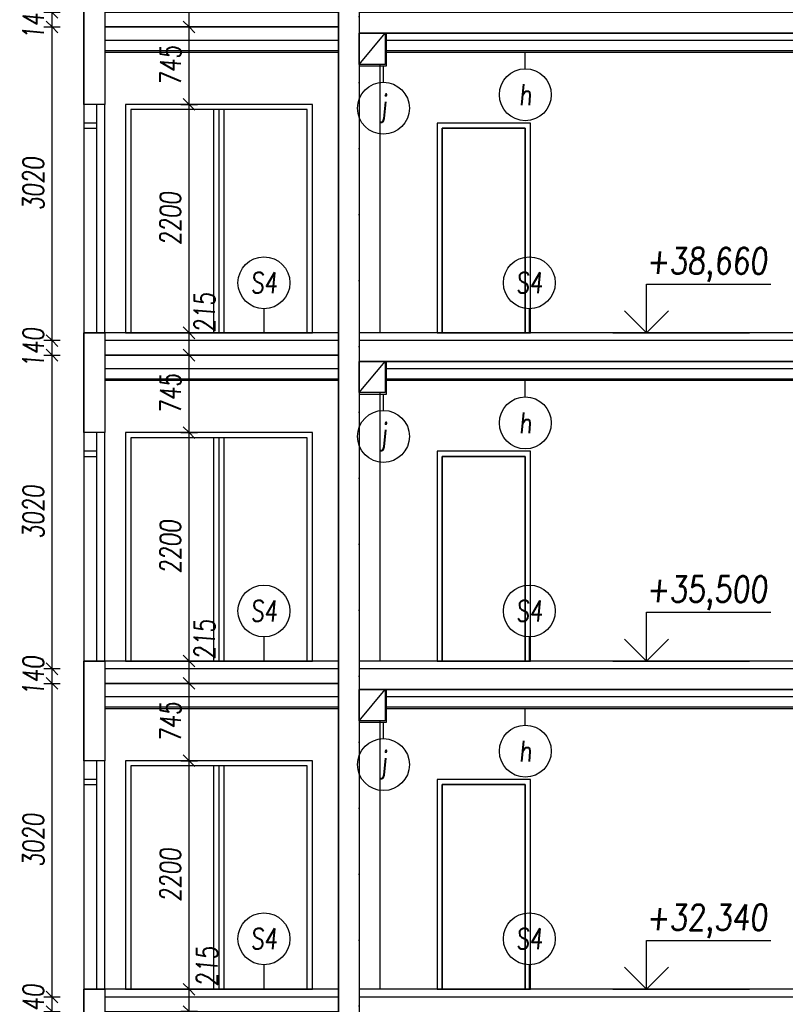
# Model space of a CAD drawing. Header units: millimetres. Extents: x -24606338 to 439687, y 151354 to 480404.
# Tile 39 of 93: x 268043 to 275416, y 220027 to 229507. Entities that reach past the tile are written whole.
import ezdxf
from ezdxf.enums import TextEntityAlignment as Align

# ---------------------------------------------------------------- set-up
doc = ezdxf.new("R2010")
doc.units = ezdxf.units.MM
doc.linetypes.add('ČERCHOVANÁ', pattern=[25.4, 12.7, -6.35, 0, -6.35])
for name, color, linetype in [('DVERE', 4, 'Continuous'), ('KOTY', 7, 'Continuous'), ('NOVÁ INTERIERY', 240, 'Continuous'), ('OSY', 7, 'Continuous'), ('TENKA', 4, 'Continuous'), ('TLUSTA', 2, 'Continuous'), ('ŽB', 3, 'Continuous')]:
    doc.layers.add(name, color=color, linetype=linetype)
doc.styles.add('CS-ROMANS', font='romans.shx', dxfattribs={"width": 0.75, "oblique": 5})
doc.styles.add('CS-ROMANS_100', font='romans.shx', dxfattribs={"width": 0.75, "oblique": 5, "height": 200})
doc.styles.add('ROMANS', font='romans.shx', dxfattribs={"width": 0.75, "oblique": 5, "height": 200})
doc.dimstyles.new('A_KÓTA_100', dxfattribs={"dimtxt": 200, "dimasz": 4, "dimexe": 100, "dimexo": 1500, "dimgap": 80, "dimtad": 1, "dimdec": 0, "dimdsep": 46, "dimtxsty": 'CS-ROMANS_100', "dimblk": 'KOT_CARA20', "dimcen": 90, "dimse1": 1, "dimse2": 1, "dimclrd": 256, "dimclre": 256, "dimclrt": 256, "dimadec": 0, "dimazin": 0, "dimtfac": 1, "dimtdec": 0, "dimtix": 1, "dimtmove": 2, "dimatfit": 3, "dimldrblk": 'OBLIQUE', "dimfxl": 1, "dimfxlon": 1, "dimtolj": 1, "dimarcsym": 0})

# ---------------------------------------------------------------- blocks, each defined once
blk = doc.blocks.new('VÝŠKOVÁ KÓTA 1')
at = {"ltscale": 0.25}
for p, q in [((0, 3.758), (9.586, 3.758)), ((0, 0), (0, 3.758)), ((0, 0), (-1.697, 1.697)), ((0, 0), (1.697, 1.697))]:
    blk.add_line(p, q, dxfattribs=at)
at = {"style": 'ROMANS', "oblique": 5, "width": 0.8}
blk.add_attdef('VÝŠKA', (0, 4.539), '', height=2, dxfattribs=at)
blk = doc.blocks.new('KOT_CARA20')
for p, q in [((0, 0), (-14.1, -14.1)), ((0, 20), (0, -20)), ((0, 0), (14.1, 14.1))]:
    blk.add_line(p, q)
blk = doc.blocks.new('*D2876')
at = {"layer": 'Defpoints', "color": 0, "transparency": 16777216}
for p in [(268861.8, 220172.2), (269674.2, 220172.2), (268861.8, 219957.2)]:
    blk.add_point(p, dxfattribs=at)
at = {"layer": 'KOTY', "lineweight": -2, "transparency": 16777216}
blk.add_line((269674.2, 219961.2), (269674.2, 220168.2), dxfattribs=at)
at = {"layer": 'KOTY', "lineweight": -2, "transparency": 16777216, "xscale": 4, "yscale": 4, "zscale": 4}
for p, rotation in [((269674.2, 220172.2), 90), ((269674.2, 219957.2), 270)]:
    blk.add_blockref('KOT_CARA20', p, dxfattribs=dict(at, rotation=rotation))
at = {"layer": 'KOTY', "transparency": 16777216, "insert": (269846.4, 220391.6), "char_height": 200, "attachment_point": 5, "rotation": 90, "style": 'CS-ROMANS_100'}
blk.add_mtext('\\A1;215', dxfattribs=at)
blk = doc.blocks.new('_OBLIQUE')
at = {"color": 0, "linetype": 'ByBlock', "ltscale": 15}
blk.add_line((-0.5, -0.5), (0.5, 0.5), dxfattribs=at)
blk = doc.blocks.new('*D2877')
at = {"layer": 'Defpoints', "color": 0, "transparency": 16777216}
for p in [(268861.8, 222372.2), (269674.2, 222372.2), (268861.8, 220172.2)]:
    blk.add_point(p, dxfattribs=at)
at = {"layer": 'KOTY', "lineweight": -2, "transparency": 16777216}
blk.add_line((269674.2, 220176.2), (269674.2, 222368.2), dxfattribs=at)
at = {"layer": 'KOTY', "lineweight": -2, "transparency": 16777216, "xscale": 4, "yscale": 4, "zscale": 4}
for p, rotation in [((269674.2, 222372.2), 90), ((269674.2, 220172.2), 270)]:
    blk.add_blockref('KOT_CARA20', p, dxfattribs=dict(at, rotation=rotation))
at = {"layer": 'KOTY', "transparency": 16777216, "insert": (269494.2, 221272.2), "char_height": 200, "attachment_point": 5, "rotation": 90, "style": 'CS-ROMANS_100'}
blk.add_mtext('\\A1;2200', dxfattribs=at)
blk = doc.blocks.new('*D2878')
at = {"layer": 'Defpoints', "color": 0, "transparency": 16777216}
for p in [(268861.8, 223117.2), (269674.2, 223117.2), (268861.8, 222372.2)]:
    blk.add_point(p, dxfattribs=at)
at = {"layer": 'KOTY', "lineweight": -2, "transparency": 16777216}
blk.add_line((269674.2, 222376.2), (269674.2, 223113.2), dxfattribs=at)
at = {"layer": 'KOTY', "lineweight": -2, "transparency": 16777216, "xscale": 4, "yscale": 4, "zscale": 4}
for p, rotation in [((269674.2, 223117.2), 90), ((269674.2, 222372.2), 270)]:
    blk.add_blockref('KOT_CARA20', p, dxfattribs=dict(at, rotation=rotation))
at = {"layer": 'KOTY', "transparency": 16777216, "insert": (269494.2, 222744.7), "char_height": 200, "attachment_point": 5, "rotation": 90, "style": 'CS-ROMANS_100'}
blk.add_mtext('\\A1;745', dxfattribs=at)
blk = doc.blocks.new('*D2879')
at = {"layer": 'Defpoints', "color": 0, "transparency": 16777216}
for p in [(268861.8, 223332.2), (269674.2, 223332.2), (268861.8, 223117.2)]:
    blk.add_point(p, dxfattribs=at)
at = {"layer": 'KOTY', "lineweight": -2, "transparency": 16777216}
blk.add_line((269674.2, 223121.2), (269674.2, 223328.2), dxfattribs=at)
at = {"layer": 'KOTY', "lineweight": -2, "transparency": 16777216, "xscale": 4, "yscale": 4, "zscale": 4}
for p, rotation in [((269674.2, 223332.2), 90), ((269674.2, 223117.2), 270)]:
    blk.add_blockref('KOT_CARA20', p, dxfattribs=dict(at, rotation=rotation))
at = {"layer": 'KOTY', "transparency": 16777216, "insert": (269822.3, 223538.5), "char_height": 200, "attachment_point": 5, "rotation": 90, "style": 'CS-ROMANS_100'}
blk.add_mtext('\\A1;215', dxfattribs=at)
blk = doc.blocks.new('*D2880')
at = {"layer": 'Defpoints', "color": 0, "transparency": 16777216}
for p in [(268861.8, 225532.2), (269674.2, 225532.2), (268861.8, 223332.2)]:
    blk.add_point(p, dxfattribs=at)
at = {"layer": 'KOTY', "lineweight": -2, "transparency": 16777216}
blk.add_line((269674.2, 223336.2), (269674.2, 225528.2), dxfattribs=at)
at = {"layer": 'KOTY', "lineweight": -2, "transparency": 16777216, "xscale": 4, "yscale": 4, "zscale": 4}
for p, rotation in [((269674.2, 225532.2), 90), ((269674.2, 223332.2), 270)]:
    blk.add_blockref('KOT_CARA20', p, dxfattribs=dict(at, rotation=rotation))
at = {"layer": 'KOTY', "transparency": 16777216, "insert": (269494.2, 224432.2), "char_height": 200, "attachment_point": 5, "rotation": 90, "style": 'CS-ROMANS_100'}
blk.add_mtext('\\A1;2200', dxfattribs=at)
blk = doc.blocks.new('*D2881')
at = {"layer": 'Defpoints', "color": 0, "transparency": 16777216}
for p in [(268861.8, 226277.2), (269674.2, 226277.2), (268861.8, 225532.2)]:
    blk.add_point(p, dxfattribs=at)
at = {"layer": 'KOTY', "lineweight": -2, "transparency": 16777216}
blk.add_line((269674.2, 225536.2), (269674.2, 226273.2), dxfattribs=at)
at = {"layer": 'KOTY', "lineweight": -2, "transparency": 16777216, "xscale": 4, "yscale": 4, "zscale": 4}
for p, rotation in [((269674.2, 226277.2), 90), ((269674.2, 225532.2), 270)]:
    blk.add_blockref('KOT_CARA20', p, dxfattribs=dict(at, rotation=rotation))
at = {"layer": 'KOTY', "transparency": 16777216, "insert": (269494.2, 225904.7), "char_height": 200, "attachment_point": 5, "rotation": 90, "style": 'CS-ROMANS_100'}
blk.add_mtext('\\A1;745', dxfattribs=at)
blk = doc.blocks.new('*D2882')
at = {"layer": 'Defpoints', "color": 0, "transparency": 16777216}
for p in [(268861.8, 226492.2), (269674.2, 226492.2), (268861.8, 226277.2)]:
    blk.add_point(p, dxfattribs=at)
at = {"layer": 'KOTY', "lineweight": -2, "transparency": 16777216}
blk.add_line((269674.2, 226281.2), (269674.2, 226488.2), dxfattribs=at)
at = {"layer": 'KOTY', "lineweight": -2, "transparency": 16777216, "xscale": 4, "yscale": 4, "zscale": 4}
for p, rotation in [((269674.2, 226492.2), 90), ((269674.2, 226277.2), 270)]:
    blk.add_blockref('KOT_CARA20', p, dxfattribs=dict(at, rotation=rotation))
at = {"layer": 'KOTY', "transparency": 16777216, "insert": (269822.7, 226686.7), "char_height": 200, "attachment_point": 5, "rotation": 90, "style": 'CS-ROMANS_100'}
blk.add_mtext('\\A1;215', dxfattribs=at)
blk = doc.blocks.new('*D2883')
at = {"layer": 'Defpoints', "color": 0, "transparency": 16777216}
for p in [(268861.8, 228692.2), (269674.2, 228692.2), (268861.8, 226492.2)]:
    blk.add_point(p, dxfattribs=at)
at = {"layer": 'KOTY', "lineweight": -2, "transparency": 16777216}
blk.add_line((269674.2, 226496.2), (269674.2, 228688.2), dxfattribs=at)
at = {"layer": 'KOTY', "lineweight": -2, "transparency": 16777216, "xscale": 4, "yscale": 4, "zscale": 4}
for p, rotation in [((269674.2, 228692.2), 90), ((269674.2, 226492.2), 270)]:
    blk.add_blockref('KOT_CARA20', p, dxfattribs=dict(at, rotation=rotation))
at = {"layer": 'KOTY', "transparency": 16777216, "insert": (269494.2, 227592.2), "char_height": 200, "attachment_point": 5, "rotation": 90, "style": 'CS-ROMANS_100'}
blk.add_mtext('\\A1;2200', dxfattribs=at)
blk = doc.blocks.new('*D2884')
at = {"layer": 'Defpoints', "color": 0, "transparency": 16777216}
for p in [(268861.8, 229437.2), (269674.2, 229437.2), (268861.8, 228692.2)]:
    blk.add_point(p, dxfattribs=at)
at = {"layer": 'KOTY', "lineweight": -2, "transparency": 16777216}
blk.add_line((269674.2, 228696.2), (269674.2, 229433.2), dxfattribs=at)
at = {"layer": 'KOTY', "lineweight": -2, "transparency": 16777216, "xscale": 4, "yscale": 4, "zscale": 4}
for p, rotation in [((269674.2, 229437.2), 90), ((269674.2, 228692.2), 270)]:
    blk.add_blockref('KOT_CARA20', p, dxfattribs=dict(at, rotation=rotation))
at = {"layer": 'KOTY', "transparency": 16777216, "insert": (269494.2, 229064.7), "char_height": 200, "attachment_point": 5, "rotation": 90, "style": 'CS-ROMANS_100'}
blk.add_mtext('\\A1;745', dxfattribs=at)
blk = doc.blocks.new('*D2885')
at = {"layer": 'Defpoints', "color": 0, "transparency": 16777216}
for p in [(268861.8, 229652.2), (269674.2, 229652.2), (268861.8, 229437.2)]:
    blk.add_point(p, dxfattribs=at)
at = {"layer": 'KOTY', "lineweight": -2, "transparency": 16777216}
blk.add_line((269674.2, 229441.2), (269674.2, 229648.2), dxfattribs=at)
at = {"layer": 'KOTY', "lineweight": -2, "transparency": 16777216, "xscale": 4, "yscale": 4, "zscale": 4}
for p, rotation in [((269674.2, 229652.2), 90), ((269674.2, 229437.2), 270)]:
    blk.add_blockref('KOT_CARA20', p, dxfattribs=dict(at, rotation=rotation))
at = {"layer": 'KOTY', "transparency": 16777216, "insert": (269818.9, 229877.3), "char_height": 200, "attachment_point": 5, "rotation": 90, "style": 'CS-ROMANS_100'}
blk.add_mtext('\\A1;215', dxfattribs=at)
blk = doc.blocks.new('*D3165')
at = {"layer": 'Defpoints', "color": 0, "transparency": 16777216}
for p in [(268354.2, 220097.2), (269289.6, 220097.2), (269279.8, 219957.2)]:
    blk.add_point(p, dxfattribs=at)
at = {"layer": 'KOTY', "lineweight": -2, "transparency": 16777216}
for p, q in [((268354.2, 220101.2), (268354.2, 220105.2)), ((268354.2, 219957.2), (268354.2, 220097.2)), ((268354.2, 219953.2), (268354.2, 219949.2))]:
    blk.add_line(p, q, dxfattribs=at)
at = {"layer": 'KOTY', "lineweight": -2, "transparency": 16777216, "xscale": 4, "yscale": 4, "zscale": 4}
for p, rotation in [((268354.2, 220097.2), 270), ((268354.2, 219957.2), 90)]:
    blk.add_blockref('KOT_CARA20', p, dxfattribs=dict(at, rotation=rotation))
at = {"layer": 'KOTY', "transparency": 16777216, "insert": (268174.2, 220027.2), "char_height": 200, "attachment_point": 5, "rotation": 90, "style": 'CS-ROMANS_100'}
blk.add_mtext('\\A1;140', dxfattribs=at)
blk = doc.blocks.new('*D3166')
at = {"layer": 'Defpoints', "color": 0, "transparency": 16777216}
for p in [(268354.2, 223117.2), (269313.1, 223117.2), (269289.6, 220097.2)]:
    blk.add_point(p, dxfattribs=at)
at = {"layer": 'KOTY', "lineweight": -2, "transparency": 16777216}
blk.add_line((268354.2, 220101.2), (268354.2, 223113.2), dxfattribs=at)
at = {"layer": 'KOTY', "lineweight": -2, "transparency": 16777216, "xscale": 4, "yscale": 4, "zscale": 4}
for p, rotation in [((268354.2, 223117.2), 90), ((268354.2, 220097.2), 270)]:
    blk.add_blockref('KOT_CARA20', p, dxfattribs=dict(at, rotation=rotation))
at = {"layer": 'KOTY', "transparency": 16777216, "insert": (268174.2, 221607.2), "char_height": 200, "attachment_point": 5, "rotation": 90, "style": 'CS-ROMANS_100'}
blk.add_mtext('\\A1;3020', dxfattribs=at)
blk = doc.blocks.new('*D3167')
at = {"layer": 'Defpoints', "color": 0, "transparency": 16777216}
for p in [(268354.2, 223257.2), (269313.1, 223257.2), (269313.1, 223117.2)]:
    blk.add_point(p, dxfattribs=at)
at = {"layer": 'KOTY', "lineweight": -2, "transparency": 16777216}
for p, q in [((268354.2, 223261.2), (268354.2, 223265.2)), ((268354.2, 223117.2), (268354.2, 223257.2)), ((268354.2, 223113.2), (268354.2, 223109.2))]:
    blk.add_line(p, q, dxfattribs=at)
at = {"layer": 'KOTY', "lineweight": -2, "transparency": 16777216, "xscale": 4, "yscale": 4, "zscale": 4}
for p, rotation in [((268354.2, 223257.2), 270), ((268354.2, 223117.2), 90)]:
    blk.add_blockref('KOT_CARA20', p, dxfattribs=dict(at, rotation=rotation))
at = {"layer": 'KOTY', "transparency": 16777216, "insert": (268174.2, 223187.2), "char_height": 200, "attachment_point": 5, "rotation": 90, "style": 'CS-ROMANS_100'}
blk.add_mtext('\\A1;140', dxfattribs=at)
blk = doc.blocks.new('*D3168')
at = {"layer": 'Defpoints', "color": 0, "transparency": 16777216}
for p in [(268354.2, 226277.2), (269170, 226277.2), (269313.1, 223257.2)]:
    blk.add_point(p, dxfattribs=at)
at = {"layer": 'KOTY', "lineweight": -2, "transparency": 16777216}
blk.add_line((268354.2, 223261.2), (268354.2, 226273.2), dxfattribs=at)
at = {"layer": 'KOTY', "lineweight": -2, "transparency": 16777216, "xscale": 4, "yscale": 4, "zscale": 4}
for p, rotation in [((268354.2, 226277.2), 90), ((268354.2, 223257.2), 270)]:
    blk.add_blockref('KOT_CARA20', p, dxfattribs=dict(at, rotation=rotation))
at = {"layer": 'KOTY', "transparency": 16777216, "insert": (268174.2, 224767.2), "char_height": 200, "attachment_point": 5, "rotation": 90, "style": 'CS-ROMANS_100'}
blk.add_mtext('\\A1;3020', dxfattribs=at)
blk = doc.blocks.new('*D3169')
at = {"layer": 'Defpoints', "color": 0, "transparency": 16777216}
for p in [(268354.2, 226417.2), (269180.2, 226417.2), (269170, 226277.2)]:
    blk.add_point(p, dxfattribs=at)
at = {"layer": 'KOTY', "lineweight": -2, "transparency": 16777216}
for p, q in [((268354.2, 226421.2), (268354.2, 226425.2)), ((268354.2, 226277.2), (268354.2, 226417.2)), ((268354.2, 226273.2), (268354.2, 226269.2))]:
    blk.add_line(p, q, dxfattribs=at)
at = {"layer": 'KOTY', "lineweight": -2, "transparency": 16777216, "xscale": 4, "yscale": 4, "zscale": 4}
for p, rotation in [((268354.2, 226417.2), 270), ((268354.2, 226277.2), 90)]:
    blk.add_blockref('KOT_CARA20', p, dxfattribs=dict(at, rotation=rotation))
at = {"layer": 'KOTY', "transparency": 16777216, "insert": (268174.2, 226347.2), "char_height": 200, "attachment_point": 5, "rotation": 90, "style": 'CS-ROMANS_100'}
blk.add_mtext('\\A1;140', dxfattribs=at)
blk = doc.blocks.new('*D3170')
at = {"layer": 'Defpoints', "color": 0, "transparency": 16777216}
for p in [(268354.2, 229437.2), (269190.3, 229437.2), (269180.2, 226417.2)]:
    blk.add_point(p, dxfattribs=at)
at = {"layer": 'KOTY', "lineweight": -2, "transparency": 16777216}
blk.add_line((268354.2, 226421.2), (268354.2, 229433.2), dxfattribs=at)
at = {"layer": 'KOTY', "lineweight": -2, "transparency": 16777216, "xscale": 4, "yscale": 4, "zscale": 4}
for p, rotation in [((268354.2, 229437.2), 90), ((268354.2, 226417.2), 270)]:
    blk.add_blockref('KOT_CARA20', p, dxfattribs=dict(at, rotation=rotation))
at = {"layer": 'KOTY', "transparency": 16777216, "insert": (268174.2, 227927.2), "char_height": 200, "attachment_point": 5, "rotation": 90, "style": 'CS-ROMANS_100'}
blk.add_mtext('\\A1;3020', dxfattribs=at)
blk = doc.blocks.new('*D3171')
at = {"layer": 'Defpoints', "color": 0, "transparency": 16777216}
for p in [(268354.2, 229577.2), (269180.1, 229577.2), (269190.3, 229437.2)]:
    blk.add_point(p, dxfattribs=at)
at = {"layer": 'KOTY', "lineweight": -2, "transparency": 16777216}
for p, q in [((268354.2, 229581.2), (268354.2, 229585.2)), ((268354.2, 229437.2), (268354.2, 229577.2)), ((268354.2, 229433.2), (268354.2, 229429.2))]:
    blk.add_line(p, q, dxfattribs=at)
at = {"layer": 'KOTY', "lineweight": -2, "transparency": 16777216, "xscale": 4, "yscale": 4, "zscale": 4}
for p, rotation in [((268354.2, 229577.2), 270), ((268354.2, 229437.2), 90)]:
    blk.add_blockref('KOT_CARA20', p, dxfattribs=dict(at, rotation=rotation))
at = {"layer": 'KOTY', "transparency": 16777216, "insert": (268174.2, 229507.2), "char_height": 200, "attachment_point": 5, "rotation": 90, "style": 'CS-ROMANS_100'}
blk.add_mtext('\\A1;140', dxfattribs=at)
blk = doc.blocks.new('*D3231')
at = {"layer": 'Defpoints', "color": 0, "transparency": 16777216}
for p in [(270895.9, 253754.2), (281915.1, 253754.2), (277973.8, 191457.2)]:
    blk.add_point(p, dxfattribs=at)
at = {"layer": 'KOTY', "lineweight": -2, "transparency": 16777216}
blk.add_line((281915.1, 191461.2), (281915.1, 253750.2), dxfattribs=at)
at = {"layer": 'KOTY', "lineweight": -2, "transparency": 16777216, "xscale": 4, "yscale": 4, "zscale": 4}
for p, rotation in [((281915.1, 253754.2), 90), ((281915.1, 191457.2), 270)]:
    blk.add_blockref('KOT_CARA20', p, dxfattribs=dict(at, rotation=rotation))
at = {"layer": 'KOTY', "transparency": 16777216, "insert": (281735.1, 222605.7), "char_height": 200, "attachment_point": 5, "rotation": 90, "style": 'CS-ROMANS_100'}
blk.add_mtext('\\A1;62297', dxfattribs=at)

msp = doc.modelspace()

# ---------------------------------------------------------------- linework, layer by layer
at = {"layer": 'DVERE'}
for points in [[(269061.809, 226492.158), (270861.809, 226492.158), (270861.809, 228692.158), (269061.809, 228692.158)], [(272061.809, 226492.158), (272961.809, 226492.158), (272961.809, 228512.158), (272061.809, 228512.158)], [(272111.809, 226492.158), (272911.809, 226492.158), (272911.809, 228462.158), (272111.809, 228462.158)], [(269061.809, 223332.158), (270861.809, 223332.158), (270861.809, 225532.158), (269061.809, 225532.158)], [(272061.809, 223332.158), (272961.809, 223332.158), (272961.809, 225352.158), (272061.809, 225352.158)], [(272111.809, 223332.158), (272911.809, 223332.158), (272911.809, 225302.158), (272111.809, 225302.158)], [(269061.809, 220172.158), (270861.809, 220172.158), (270861.809, 222372.158), (269061.809, 222372.158)], [(269061.809, 220172.158), (270861.809, 220172.158), (270861.809, 222372.158), (269061.809, 222372.158)], [(272061.809, 220172.158), (272961.809, 220172.158), (272961.809, 222192.158), (272061.809, 222192.158)], [(272061.809, 220172.158), (272961.809, 220172.158), (272961.809, 222192.158), (272061.809, 222192.158)], [(272061.809, 220172.158), (272961.809, 220172.158), (272961.809, 222192.158), (272061.809, 222192.158)], [(272111.809, 220172.158), (272911.809, 220172.158), (272911.809, 222142.158), (272111.809, 222142.158)], [(272111.809, 220172.158), (272911.809, 220172.158), (272911.809, 222142.158), (272111.809, 222142.158)], [(272111.809, 220172.158), (272911.809, 220172.158), (272911.809, 222142.158), (272111.809, 222142.158)]]:
    msp.add_lwpolyline(points, close=True, dxfattribs=at)
at = {"layer": 'KOTY'}
for p, q in [((272912.446, 229034.9), (272912.446, 229192.158)), ((271546.283, 228904.9), (271546.283, 229062.158)), ((270395.064, 226724.118), (270395.064, 226492.158)), ((272950.652, 226724.118), (272950.652, 226492.158)), ((272912.446, 225874.9), (272912.446, 226032.158)), ((271546.283, 225744.9), (271546.283, 225902.158)), ((270395.064, 223564.118), (270395.064, 223332.158)), ((272950.652, 223564.118), (272950.652, 223332.158)), ((272912.446, 222714.9), (272912.446, 222872.158)), ((271546.283, 222584.9), (271546.283, 222742.158)), ((270395.064, 220408.146), (270395.064, 220176.186)), ((272950.652, 220408.146), (272950.652, 220176.186))]:
    msp.add_line(p, q, dxfattribs=at)
at = {"layer": 'KOTY', "linetype": 'ByBlock'}
for p, q in [((273755.367, 226492.158), (275072.462, 226492.158)), ((273755.367, 223332.158), (275072.462, 223332.158)), ((273755.367, 220172.158), (275072.462, 220172.158))]:
    msp.add_line(p, q, dxfattribs=at)
at = {"layer": 'KOTY', "ltscale": 20}
for centre in [(272912.446, 228784.9), (271546.283, 228654.9), (270395.064, 226974.118), (272950.652, 226974.118), (272912.446, 225624.9), (271546.283, 225494.9), (270395.064, 223814.118), (272950.652, 223814.118), (272912.446, 222464.9), (271546.283, 222334.9), (270395.064, 220658.146), (272950.652, 220658.146)]:
    msp.add_circle(centre, 250, dxfattribs=at)
at = {"layer": 'NOVÁ INTERIERY'}
for p, q in [((269911.809, 226492.158), (269911.809, 228642.158)), ((269961.809, 228642.158), (269961.809, 226492.158)), ((270011.809, 226492.158), (270011.809, 228642.158)), ((269911.809, 223332.158), (269911.809, 225482.158)), ((269961.809, 225482.158), (269961.809, 223332.158)), ((270011.809, 223332.158), (270011.809, 225482.158)), ((269911.809, 220172.158), (269911.809, 222322.158)), ((269961.809, 222322.158), (269961.809, 220172.158)), ((270011.809, 220172.158), (270011.809, 222322.158))]:
    msp.add_line(p, q, dxfattribs=at)
for points in [[(271311.809, 229062.158), (271576.809, 229062.158), (271576.809, 229377.158)], [(271111.809, 229307.158), (268861.809, 229307.158)], [(277346.809, 229307.158), (271576.809, 229307.158)], [(271111.809, 229207.158), (268861.809, 229207.158)], [(271111.809, 229192.158), (268861.809, 229192.158)], [(277346.809, 229207.158), (271576.809, 229207.158)], [(277346.809, 229192.158), (271576.809, 229192.158)], [(271311.809, 225902.158), (271576.809, 225902.158), (271576.809, 226217.158)], [(271111.809, 226147.158), (268861.809, 226147.158)], [(277346.809, 226147.158), (271576.809, 226147.158)], [(271111.809, 226047.158), (268861.809, 226047.158)], [(271111.809, 226032.158), (268861.809, 226032.158)], [(277346.809, 226047.158), (271576.809, 226047.158)], [(277346.809, 226032.158), (271576.809, 226032.158)], [(271111.809, 222987.158), (268861.809, 222987.158)], [(271311.809, 222742.158), (271576.809, 222742.158), (271576.809, 223057.158)], [(277346.809, 222987.158), (271576.809, 222987.158)], [(271111.809, 222887.158), (268861.809, 222887.158)], [(277346.809, 222887.158), (271576.809, 222887.158)], [(271111.809, 222872.158), (268861.809, 222872.158)], [(277346.809, 222872.158), (271576.809, 222872.158)]]:
    msp.add_lwpolyline(points, dxfattribs=at)
for points in [[(269061.809, 226492.158), (270861.809, 226492.158), (270861.809, 228692.158), (269061.809, 228692.158)], [(269111.809, 226492.158), (270811.809, 226492.158), (270811.809, 228642.158), (269111.809, 228642.158)], [(272061.809, 226492.158), (272961.809, 226492.158), (272961.809, 228512.158), (272061.809, 228512.158)], [(272111.809, 228462.158), (272911.809, 228462.158), (272911.809, 226492.158), (272111.809, 226492.158)], [(269061.809, 223332.158), (270861.809, 223332.158), (270861.809, 225532.158), (269061.809, 225532.158)], [(269111.809, 223332.158), (270811.809, 223332.158), (270811.809, 225482.158), (269111.809, 225482.158)], [(272061.809, 223332.158), (272961.809, 223332.158), (272961.809, 225352.158), (272061.809, 225352.158)], [(272111.809, 225302.158), (272911.809, 225302.158), (272911.809, 223332.158), (272111.809, 223332.158)], [(269061.809, 220172.158), (270861.809, 220172.158), (270861.809, 222372.158), (269061.809, 222372.158)], [(269111.809, 220172.158), (270811.809, 220172.158), (270811.809, 222322.158), (269111.809, 222322.158)], [(272061.809, 220172.158), (272961.809, 220172.158), (272961.809, 222192.158), (272061.809, 222192.158)], [(272111.809, 222142.158), (272911.809, 222142.158), (272911.809, 220172.158), (272111.809, 220172.158)]]:
    msp.add_lwpolyline(points, close=True, dxfattribs=at)
at = {"layer": 'OSY', "linetype": 'ČERCHOVANÁ', "ltscale": 25}
msp.add_line((271311.809, 251607.158), (271311.809, 174688.935), dxfattribs=at)
at = {"layer": 'TENKA'}
for points in [[(271311.809, 229077.158), (271561.809, 229377.158)], [(271511.809, 229077.158), (271511.809, 226492.158)], [(268786.809, 226492.158), (268786.809, 228692.158)], [(268861.809, 226492.158), (268861.809, 226417.158)], [(271111.809, 226417.158), (268861.809, 226417.158)], [(277861.809, 226417.158), (271311.809, 226417.158)], [(271311.809, 225917.158), (271561.809, 226217.158)], [(271511.809, 225917.158), (271511.809, 223332.158)], [(268786.809, 223332.158), (268786.809, 225532.158)], [(268861.809, 223332.158), (268861.809, 223257.158)], [(271111.809, 223257.158), (268861.809, 223257.158)], [(277861.809, 223257.158), (271311.809, 223257.158)], [(271311.809, 222757.158), (271561.809, 223057.158)], [(271511.809, 222757.158), (271511.809, 220172.158)], [(268786.809, 220172.158), (268786.809, 222372.158)], [(268861.809, 220172.158), (268861.809, 220097.158)], [(271111.809, 220097.158), (268861.809, 220097.158)], [(277861.809, 220097.158), (271311.809, 220097.158)]]:
    msp.add_lwpolyline(points, dxfattribs=at)
for points in [[(268661.809, 226492.158), (268861.809, 226492.158), (268861.809, 228692.158), (268661.809, 228692.158)], [(268661.809, 228462.158), (268786.809, 228462.158), (268786.809, 228512.158), (268661.809, 228512.158)], [(268661.809, 223332.158), (268861.809, 223332.158), (268861.809, 225532.158), (268661.809, 225532.158)], [(268661.809, 225302.158), (268786.809, 225302.158), (268786.809, 225352.158), (268661.809, 225352.158)], [(268661.809, 220172.158), (268861.809, 220172.158), (268861.809, 222372.158), (268661.809, 222372.158)], [(268661.809, 222142.158), (268786.809, 222142.158), (268786.809, 222192.158), (268661.809, 222192.158)]]:
    msp.add_lwpolyline(points, close=True, dxfattribs=at)
at = {"layer": 'TLUSTA'}
for points in [[(271111.809, 245392.158), (271111.809, 191157.158)], [(271311.809, 245177.158), (271311.809, 191157.158)], [(271311.809, 244877.158), (271311.809, 191157.158)], [(268661.809, 229652.158), (268661.809, 228692.158)], [(271111.809, 229437.158), (268861.809, 229437.158)], [(268861.809, 229437.158), (268861.809, 228692.158)], [(277861.809, 229377.158), (271311.809, 229377.158)], [(268861.809, 228692.158), (268661.809, 228692.158)], [(271111.809, 226492.158), (268661.809, 226492.158)], [(268661.809, 226492.158), (268661.809, 225532.158)], [(277861.809, 226492.158), (271311.809, 226492.158)], [(271111.809, 226277.158), (268861.809, 226277.158)], [(268861.809, 226277.158), (268861.809, 225532.158)], [(277861.809, 226217.158), (271311.809, 226217.158)], [(268861.809, 225532.158), (268661.809, 225532.158)], [(271111.809, 223332.158), (268661.809, 223332.158)], [(268661.809, 223332.158), (268661.809, 222372.158)], [(277861.809, 223332.158), (271311.809, 223332.158)], [(271111.809, 223117.158), (268861.809, 223117.158)], [(268861.809, 223117.158), (268861.809, 222372.158)], [(277861.809, 223057.158), (271311.809, 223057.158)], [(268861.809, 222372.158), (268661.809, 222372.158)], [(271111.809, 220172.158), (268661.809, 220172.158)], [(268661.809, 220172.158), (268661.809, 219212.158)], [(277861.809, 220172.158), (271311.809, 220172.158)]]:
    msp.add_lwpolyline(points, dxfattribs=at)
for points in [[(271311.809, 229377.158), (271561.809, 229377.158), (271561.809, 229077.158), (271311.809, 229077.158)], [(271311.809, 226217.158), (271561.809, 226217.158), (271561.809, 225917.158), (271311.809, 225917.158)], [(271311.809, 223057.158), (271561.809, 223057.158), (271561.809, 222757.158), (271311.809, 222757.158)]]:
    msp.add_lwpolyline(points, close=True, dxfattribs=at)
at = {"layer": 'ŽB'}
for points in [[(271111.809, 245392.158), (271311.809, 245392.158), (271311.809, 191157.158), (271111.809, 191157.158)], [(268661.809, 229652.158), (268861.809, 229652.158), (268861.809, 228692.158), (268661.809, 228692.158)], [(268861.809, 229437.158), (271111.809, 229437.158), (271111.809, 229577.158), (268861.809, 229577.158)], [(271311.809, 229377.158), (277861.809, 229377.158), (277861.809, 229577.158), (271311.809, 229577.158)], [(271311.809, 229377.158), (271561.809, 229377.158), (271561.809, 229077.158), (271311.809, 229077.158)], [(268661.809, 226492.158), (268861.809, 226492.158), (268861.809, 225532.158), (268661.809, 225532.158)], [(268861.809, 226277.158), (271111.809, 226277.158), (271111.809, 226417.158), (268861.809, 226417.158)], [(271311.809, 226217.158), (277861.809, 226217.158), (277861.809, 226417.158), (271311.809, 226417.158)], [(271311.809, 226217.158), (271561.809, 226217.158), (271561.809, 225917.158), (271311.809, 225917.158)], [(268661.809, 223332.158), (268861.809, 223332.158), (268861.809, 222372.158), (268661.809, 222372.158)], [(268861.809, 223117.158), (271111.809, 223117.158), (271111.809, 223257.158), (268861.809, 223257.158)], [(271311.809, 223057.158), (277861.809, 223057.158), (277861.809, 223257.158), (271311.809, 223257.158)], [(271311.809, 223057.158), (271561.809, 223057.158), (271561.809, 222757.158), (271311.809, 222757.158)], [(268661.809, 220172.158), (268861.809, 220172.158), (268861.809, 219212.158), (268661.809, 219212.158)], [(268861.809, 219957.158), (271111.809, 219957.158), (271111.809, 220097.158), (268861.809, 220097.158)], [(271311.809, 219897.158), (277861.809, 219897.158), (277861.809, 220097.158), (271311.809, 220097.158)]]:
    msp.add_lwpolyline(points, close=True, dxfattribs=at)

# ---------------------------------------------------------------- block references
at = {"layer": 'KOTY', "xscale": 125, "yscale": 125, "zscale": 125}
for p, values in [((274078.341, 226492.158), {'VÝŠKA': '+38,660'}), ((274078.341, 223332.158), {'VÝŠKA': '+35,500'}), ((274078.341, 220172.158), {'VÝŠKA': '+32,340'})]:
    msp.add_blockref('VÝŠKOVÁ KÓTA 1', p, dxfattribs=at).add_auto_attribs(values)

# ---------------------------------------------------------------- texts
at = {"layer": 'KOTY', "ltscale": 20, "style": 'CS-ROMANS', "oblique": 5, "width": 0.75}
for s, p in [('h', (272912.446, 228784.9)), ('j', (271546.283, 228654.9)), ('S4', (270395.064, 226974.118)), ('S4', (272950.652, 226974.118)), ('h', (272912.446, 225624.9)), ('j', (271546.283, 225494.9)), ('S4', (270395.064, 223814.118)), ('S4', (272950.652, 223814.118)), ('h', (272912.446, 222464.9)), ('j', (271546.283, 222334.9)), ('S4', (270395.064, 220658.146)), ('S4', (272950.652, 220658.146))]:
    msp.add_text(s, height=200, dxfattribs=at).set_placement(p, align=Align.MIDDLE)

# ---------------------------------------------------------------- dimensions: what is measured, and where the dimension line sits
at = {"layer": 'KOTY'}
for base, p1, p2, picture, middle in [((281915.056, 253754.158), (277973.796, 191457.158), (270895.946, 253754.158), '*D3231', (281735.056, 222605.658)), ((268354.17, 229577.158), (269190.3, 229437.158), (269180.098, 229577.158), '*D3171', (268174.17, 229507.158)), ((268354.17, 229437.158), (269180.157, 226417.158), (269190.3, 229437.158), '*D3170', (268174.17, 227927.158)), ((269674.157, 229437.158), (268861.809, 228692.158), (268861.809, 229437.158), '*D2884', (269494.157, 229064.658)), ((269674.157, 228692.158), (268861.809, 226492.158), (268861.809, 228692.158), '*D2883', (269494.157, 227592.158)), ((268354.17, 226417.158), (269169.955, 226277.158), (269180.157, 226417.158), '*D3169', (268174.17, 226347.158)), ((268354.17, 226277.158), (269313.131, 223257.158), (269169.955, 226277.158), '*D3168', (268174.17, 224767.158)), ((269674.157, 226277.158), (268861.809, 225532.158), (268861.809, 226277.158), '*D2881', (269494.157, 225904.658)), ((269674.157, 225532.158), (268861.809, 223332.158), (268861.809, 225532.158), '*D2880', (269494.157, 224432.158)), ((268354.17, 223257.158), (269313.131, 223117.158), (269313.131, 223257.158), '*D3167', (268174.17, 223187.158)), ((268354.17, 223117.158), (269289.562, 220097.158), (269313.131, 223117.158), '*D3166', (268174.17, 221607.158)), ((269674.157, 223117.158), (268861.809, 222372.158), (268861.809, 223117.158), '*D2878', (269494.157, 222744.658)), ((269674.157, 222372.158), (268861.809, 220172.158), (268861.809, 222372.158), '*D2877', (269494.157, 221272.158)), ((268354.17, 220097.158), (269279.829, 219957.158), (269289.562, 220097.158), '*D3165', (268174.17, 220027.158))]:
    dim = msp.add_linear_dim(base=base, p1=p1, p2=p2, angle=90, dimstyle='A_KÓTA_100', dxfattribs=at)
    dim.commit()
    dim.dimension.update_dxf_attribs({"geometry": picture, "text_midpoint": middle})
for base, p1, p2, picture, middle in [((269674.157, 229652.158), (268861.809, 229437.158), (268861.809, 229652.158), '*D2885', (269818.938, 229877.326)), ((269674.157, 226492.158), (268861.809, 226277.158), (268861.809, 226492.158), '*D2882', (269822.672, 226686.725)), ((269674.157, 223332.158), (268861.809, 223117.158), (268861.809, 223332.158), '*D2879', (269822.257, 223538.524)), ((269674.157, 220172.158), (268861.809, 219957.158), (268861.809, 220172.158), '*D2876', (269846.378, 220391.602))]:
    dim = msp.add_linear_dim(base=base, p1=p1, p2=p2, angle=90, dimstyle='A_KÓTA_100', dxfattribs=at)
    dim.commit()
    dim.dimension.update_dxf_attribs({"geometry": picture, "text_midpoint": middle, "dimtype": 160})

doc.saveas('drawing.dxf')
